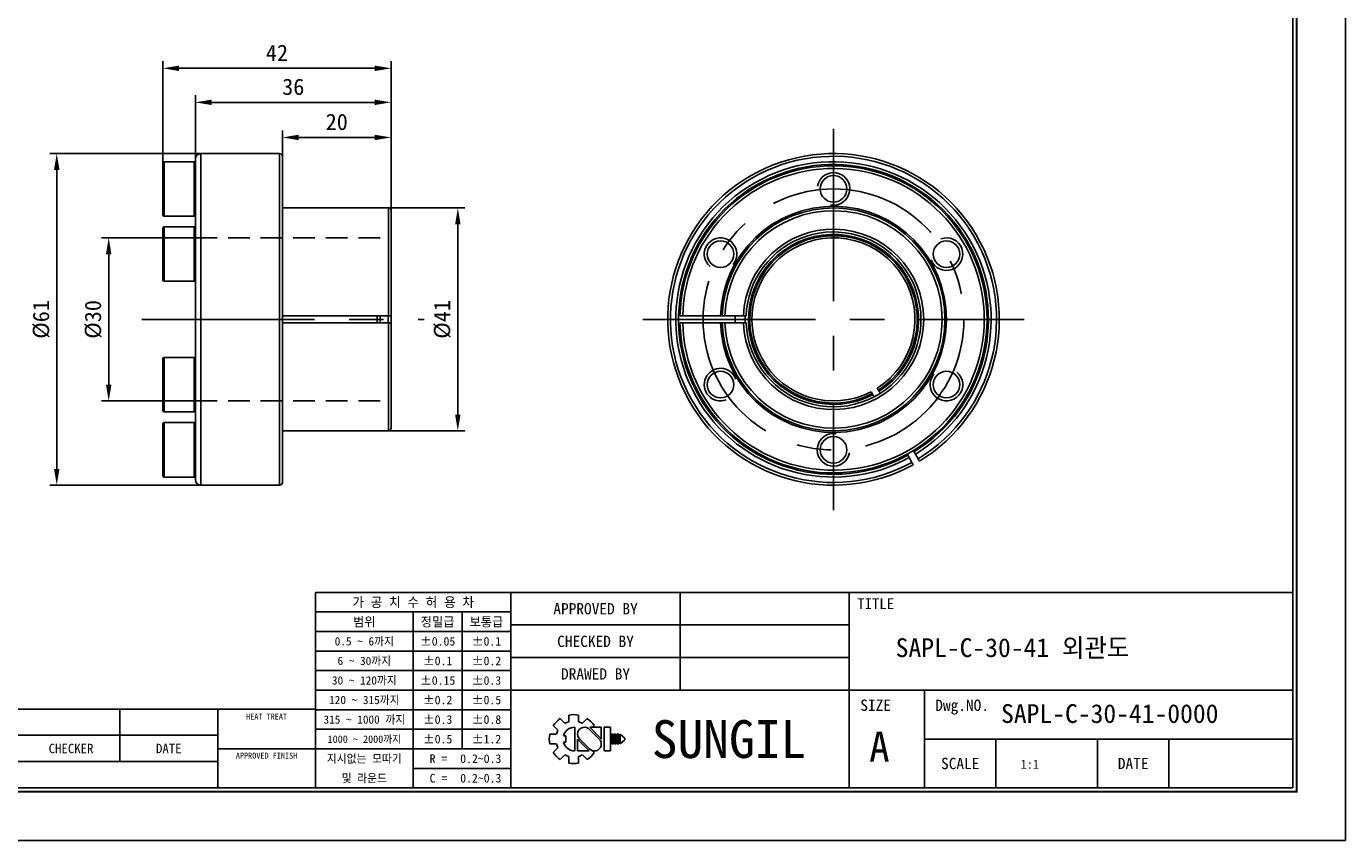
# Model space of a CAD drawing. Header units: millimetres. Extents: x 0 to 411, y 0 to 291.
# Tile 2 of 7: x 168 to 411, y 0 to 150. Entities that reach past the tile are written whole.
import ezdxf
from ezdxf.enums import TextEntityAlignment as Align

# ---------------------------------------------------------------- set-up
doc = ezdxf.new("R2010")
doc.units = ezdxf.units.MM
doc.linetypes.add('CENTER', pattern=[50.8, 31.75, -6.35, 6.35, -6.35])
doc.linetypes.add('DASHED', pattern=[0.75, 0.5, -0.25])
doc.layers.get('DEFPOINTS').update_dxf_attribs({"linetype": 'CONTINUOUS'})
for name, color, linetype in [('hidden', 2, 'DASHED'), ('L1', 7, 'CONTINUOUS'), ('OUTLINE', 7, 'CONTINUOUS'), ('xm_center', 1, 'CENTER'), ('xm_thread', 5, 'CONTINUOUS')]:
    doc.layers.add(name, color=color, linetype=linetype)
doc.dimstyles.get("Standard").update_dxf_attribs({"dimtxt": 3, "dimasz": 3, "dimexe": 1.3, "dimexo": 0, "dimgap": 1.3, "dimtad": 1, "dimdec": 3, "dimzin": 11, "dimdsep": 46, "dimtxsty": 'Standard', "dimcen": 0, "dimclrd": 5, "dimclre": 5, "dimclrt": 3, "dimadec": 0, "dimazin": 0, "dimtfac": 0.6, "dimtdec": 3, "dimtmove": 0, "dimatfit": 3, "dimfxl": 0, "dimtolj": 1, "dimtzin": 11, "dimarcsym": 0})

# ---------------------------------------------------------------- blocks, each defined once
blk = doc.blocks.new('표제란')
at = {"layer": 'L1', "color": 0}
for p, q in [((297, 0), (297, 210)), ((0, 0), (297, 0))]:
    blk.add_line(p, q, dxfattribs=at)
at = {"layer": 'L1'}
for p, q in [((290, 33), (160, 33)), ((160, 33), (160, 7)), ((186, 33), (186, 7)), ((208.5, 33), (208.5, 20)), ((231, 33), (231, 7)), ((186, 30.4), (160, 30.4)), ((173, 30.4), (173, 7)), ((179.5, 30.4), (179.5, 12.2)), ((231, 28.67), (186, 28.67)), ((186, 27.8), (160, 27.8)), ((186, 25.2), (160, 25.2)), ((231, 24.33), (186, 24.33)), ((186, 22.6), (160, 22.6)), ((186, 20), (160, 20)), ((290, 20), (186, 20)), ((241, 20), (241, 7)), ((160, 17.5), (62, 17.5)), ((134, 17.5), (134, 10.5)), ((147, 17.5), (147, 7)), ((186, 17.4), (160, 17.4)), ((192.55, 16.22), (193.17, 15.6)), ((193.7, 16.69), (193.7, 15.81)), ((195, 16.69), (195, 15.81)), ((195.52, 15.6), (196.14, 16.22)), ((186, 14.8), (160, 14.8)), ((191.15, 14.15), (192.03, 14.15)), ((191.15, 14.15), (192.03, 14.15)), ((191.63, 15.3), (192.25, 14.68)), ((194.5, 15.08), (194.5, 11.92)), ((197.74, 13.5), (196.41, 14.83)), ((198.02, 13.53), (196.47, 15.08)), ((196.47, 15.08), (198.02, 15.08)), ((196.84, 15.08), (197.06, 15.3)), ((198.02, 15.08), (198.02, 13.5)), ((198.39, 15.08), (198.39, 11.92)), ((198.39, 15.08), (199.26, 15.08)), ((199.26, 15.08), (199.26, 11.92)), ((199.41, 14.15), (199.41, 12.85)), ((199.41, 14.15), (199.62, 14.15)), ((199.62, 14.15), (199.62, 12.85)), ((199.78, 14.15), (199.78, 12.85)), ((199.78, 14.15), (199.99, 14.15)), ((199.99, 14.15), (199.99, 12.85)), ((200.14, 14.15), (200.14, 12.85)), ((200.14, 14.15), (200.36, 14.15)), ((200.36, 14.15), (200.36, 12.85)), ((200.51, 14.15), (200.51, 12.85)), ((200.51, 14.15), (201.16, 13.61)), ((147, 14), (62, 14)), ((191.15, 12.85), (192.03, 12.85)), ((191.63, 11.7), (192.25, 12.32)), ((192.98, 13.93), (193.28, 13.93)), ((192.98, 13.07), (193.28, 13.07)), ((193.28, 13.93), (193.28, 13.07)), ((194.86, 13.5), (194.86, 11.92)), ((194.86, 13.47), (196.42, 11.92)), ((195.14, 13.5), (196.47, 12.17)), ((199.41, 12.85), (199.62, 12.85)), ((199.78, 12.85), (199.99, 12.85)), ((200.14, 12.85), (200.36, 12.85)), ((201.16, 13.39), (200.51, 12.85)), ((201.16, 13.61), (201.16, 13.5)), ((201.16, 13.61), (201.16, 13.39)), ((201.16, 13.5), (201.16, 13.39)), ((290, 13.5), (241, 13.5)), ((250.5, 13.5), (250.5, 7)), ((264, 13.5), (264, 7)), ((273.5, 13.5), (273.5, 7)), ((147, 12.2), (160, 12.2)), ((186, 12.2), (160, 12.2)), ((192.55, 10.78), (193.17, 11.4)), ((193.7, 11.19), (193.7, 10.31)), ((194.86, 11.92), (196.42, 11.92)), ((195, 11.19), (195, 10.31)), ((195.52, 11.4), (196.14, 10.78)), ((196.79, 11.98), (197.06, 11.7)), ((198.39, 11.92), (199.26, 11.92)), ((147, 10.5), (62, 10.5)), ((186, 9.6), (173, 9.6))]:
    blk.add_line(p, q, dxfattribs=at)
at = {"layer": 'L1', "const_width": 0.25}
blk.add_lwpolyline([(290.5, 6.5), (290.5, 203.5), (10, 203.5), (10, 6.5)], close=True, dxfattribs=at)
at = {"layer": 'L1'}
blk.add_lwpolyline([(290, 7), (290, 203), (10.5, 203), (10.5, 7)], close=True, dxfattribs=at)
for centre, radius, start, end in [((194.35, 13.5), 3.26, 123.4943, 146.5057), ((194.35, 13.5), 2.4, 105.6872, 119.3128), ((194.35, 13.5), 3.26, 78.4943, 101.5057), ((194.35, 13.5), 2.4, 60.6872, 74.3128), ((194.35, 13.5), 3.26, 33.4943, 56.5057), ((194.35, 13.5), 3.26, 168.4943, 191.5057), ((194.35, 13.5), 2.4, 150.6872, 164.3128), ((194.5, 13.5), 1.58, 90, 164.0671), ((195.78, 14.16), 0.919, 43.2202, 225.8282), ((194.35, 13.5), 2.4, 195.6872, 209.3128), ((194.5, 13.5), 1.58, 195.9329, 270), ((197.1, 12.84), 0.919, 223.2202, 45.8282), ((194.35, 13.5), 3.26, 213.4943, 236.5057), ((194.35, 13.5), 2.4, 240.6872, 254.3128), ((194.35, 13.5), 2.4, 285.6872, 299.3128), ((194.35, 13.5), 3.26, 303.4943, 326.5057), ((194.35, 13.5), 3.26, 258.4943, 281.5057)]:
    blk.add_arc(centre, radius, start, end, dxfattribs=at)
for p in [(208.5, 28.67), (208.5, 24.33)]:
    blk.add_point(p, dxfattribs=at)
for s, height, p in [('가 공 치 수 허 용 차', 1.3, (173, 31.7)), ('APPROVED BY', 1.5, (197.25, 30.83)), ('TITLE', 1.444, (234.5, 31.5)), ('범위', 1.25, (166.5, 29.1)), ('정밀급', 1.25, (176.25, 29.1)), ('보통급', 1.25, (182.75, 29.1)), ('0.5 ~ 6까지', 1.1, (166.5, 26.5)), ('%%P0.05', 1.15, (176.25, 26.5)), ('%%P0.1', 1.15, (182.75, 26.5)), ('CHECKED BY', 1.5, (197.25, 26.5)), ('6 ~ 30까지', 1.1, (166.5, 23.9)), ('%%P0.1', 1.15, (176.25, 23.9)), ('%%P0.2', 1.15, (182.75, 23.9)), ('DRAWED BY', 1.5, (197.25, 22.17)), ('30 ~ 120까지', 1.1, (166.5, 21.3)), ('%%P0.15', 1.15, (176.25, 21.3)), ('%%P0.3', 1.15, (182.75, 21.3)), ('120 ~ 315까지', 1.1, (166.5, 18.7)), ('%%P0.2', 1.15, (176.25, 18.7)), ('%%P0.5', 1.15, (182.75, 18.7)), ('SIZE', 1.5, (234.5, 18)), ('Dwg.NO.', 1.5, (246, 18)), ('HEAT TREAT', 0.8, (153.5, 16.5)), ('315 ~ 1000 까지', 1.1, (166.5, 16.1)), ('%%P0.3', 1.15, (176.25, 16.1)), ('%%P0.8', 1.15, (182.75, 16.1)), ('SUNGIL', 5.032, (215, 13.5)), ('1000 ~ 2000까지', 0.99, (166.5, 13.49)), ('%%P0.5', 1.15, (176.25, 13.5)), ('%%P1.2', 1.15, (182.75, 13.5)), ('A', 4, (235, 12.5)), ('CHECKER', 1.25, (127.5, 12.25)), ('DATE', 1.25, (140.5, 12.25)), ('APPROVED FINISH', 0.8, (153.5, 11.3)), ('지시없는 모따기', 1.1, (166.5, 10.9)), ('R = ', 1.15, (176.75, 10.9)), ('SCALE', 1.5, (245.75, 10.25)), ('DATE', 1.5, (268.75, 10.25)), ('및 라운드', 1.1, (166.5, 8.3)), ('C = ', 1.15, (176.75, 8.3))]:
    blk.add_text(s, height=height, dxfattribs=at).set_placement(p, align=Align.MIDDLE_CENTER)
for tag, p in [('필렛', (179.25, 10.9)), ('모따기', (179.25, 8.3))]:
    blk.add_attdef(tag, text='', height=1.15, dxfattribs=at).set_placement(p, align=Align.MIDDLE_LEFT)
at = {"layer": 'OUTLINE', "ltscale": 0.5}
for tag, p, height in [('TITLE', (237.17, 24.41), 2.5), ('도번', (251.18, 15.64), 2.5), ('SCALE', (253.78, 9.55), 1.2), ('DATE', (277.02, 9.51), 1.2)]:
    blk.add_attdef(tag, p, '', height=height, dxfattribs=at)
blk = doc.blocks.new('*D48')
at = {"layer": 'DEFPOINTS', "color": 0}
for p in [(199.27, 110.88), (183.32, 80.88), (199.27, 80.88)]:
    blk.add_point(p, dxfattribs=at)
at = {"layer": 'OUTLINE', "color": 5, "lineweight": -2}
for p, q in [((199.27, 110.88), (182.02, 110.88)), ((183.32, 107.88), (183.32, 83.88)), ((199.27, 80.88), (182.02, 80.88))]:
    blk.add_line(p, q, dxfattribs=at)
at = {"layer": 'OUTLINE', "color": 5}
for points in [[(182.82, 107.88), (183.82, 107.88), (183.32, 110.88)], [(182.82, 83.88), (183.82, 83.88), (183.32, 80.88)]]:
    blk.add_solid(points, dxfattribs=at)
at = {"layer": 'OUTLINE', "color": 3, "insert": (180.48, 95.88), "char_height": 3, "attachment_point": 5, "rotation": 90}
blk.add_mtext('\\A1;%%c30', dxfattribs=at)
blk = doc.blocks.new('*D49')
at = {"layer": 'DEFPOINTS', "color": 0}
for p in [(200.27, 126.38), (173.76, 65.38), (200.27, 65.38)]:
    blk.add_point(p, dxfattribs=at)
at = {"layer": 'OUTLINE', "color": 5, "lineweight": -2}
for p, q in [((200.27, 126.38), (172.46, 126.38)), ((173.76, 123.38), (173.76, 68.38)), ((200.27, 65.38), (172.46, 65.38))]:
    blk.add_line(p, q, dxfattribs=at)
at = {"layer": 'OUTLINE', "color": 5}
for points in [[(173.26, 123.38), (174.26, 123.38), (173.76, 126.38)], [(173.26, 68.38), (174.26, 68.38), (173.76, 65.38)]]:
    blk.add_solid(points, dxfattribs=at)
at = {"layer": 'OUTLINE', "color": 3, "insert": (170.92, 95.88), "char_height": 3, "attachment_point": 5, "rotation": 90}
blk.add_mtext('\\A1;%%c61', dxfattribs=at)
blk = doc.blocks.new('*D50')
at = {"layer": 'DEFPOINTS', "color": 0}
for p in [(234.77, 116.38), (234.77, 75.38), (247.55, 75.38)]:
    blk.add_point(p, dxfattribs=at)
at = {"layer": 'OUTLINE', "color": 5, "lineweight": -2}
for p, q in [((234.77, 116.38), (248.85, 116.38)), ((247.55, 113.38), (247.55, 78.38)), ((234.77, 75.38), (248.85, 75.38))]:
    blk.add_line(p, q, dxfattribs=at)
at = {"layer": 'OUTLINE', "color": 5}
for points in [[(247.05, 113.38), (248.05, 113.38), (247.55, 116.38)], [(247.05, 78.38), (248.05, 78.38), (247.55, 75.38)]]:
    blk.add_solid(points, dxfattribs=at)
at = {"layer": 'OUTLINE', "color": 3, "insert": (244.71, 95.88), "char_height": 3, "attachment_point": 5, "rotation": 90}
blk.add_mtext('\\A1;%%c41', dxfattribs=at)
blk = doc.blocks.new('*D51')
at = {"layer": 'DEFPOINTS', "color": 0}
for p in [(235.27, 129.35), (215.27, 125.88), (235.27, 115.88)]:
    blk.add_point(p, dxfattribs=at)
at = {"layer": 'OUTLINE', "color": 5, "lineweight": -2}
for p, q in [((215.27, 125.88), (215.27, 130.65)), ((218.27, 129.35), (232.27, 129.35)), ((235.27, 115.88), (235.27, 130.65))]:
    blk.add_line(p, q, dxfattribs=at)
at = {"layer": 'OUTLINE', "color": 5}
for points in [[(218.27, 129.85), (218.27, 128.85), (215.27, 129.35)], [(232.27, 129.85), (232.27, 128.85), (235.27, 129.35)]]:
    blk.add_solid(points, dxfattribs=at)
at = {"layer": 'OUTLINE', "color": 3, "insert": (225.27, 132.19), "char_height": 3, "attachment_point": 5}
blk.add_mtext('\\A1;20', dxfattribs=at)
blk = doc.blocks.new('*D52')
at = {"layer": 'DEFPOINTS', "color": 0}
for p in [(199.27, 135.81), (199.27, 125.38), (235.27, 115.88)]:
    blk.add_point(p, dxfattribs=at)
at = {"layer": 'OUTLINE', "color": 5, "lineweight": -2}
for p, q in [((199.27, 125.38), (199.27, 137.11)), ((235.27, 115.88), (235.27, 137.11)), ((232.27, 135.81), (202.27, 135.81))]:
    blk.add_line(p, q, dxfattribs=at)
at = {"layer": 'OUTLINE', "color": 5}
for points in [[(202.27, 136.31), (202.27, 135.31), (199.27, 135.81)], [(232.27, 136.31), (232.27, 135.31), (235.27, 135.81)]]:
    blk.add_solid(points, dxfattribs=at)
at = {"layer": 'OUTLINE', "color": 3, "insert": (217.27, 138.65), "char_height": 3, "attachment_point": 5}
blk.add_mtext('\\A1;36', dxfattribs=at)
blk = doc.blocks.new('*D53')
at = {"layer": 'DEFPOINTS', "color": 0}
for p in [(193.27, 142.07), (193.27, 124.32), (235.27, 115.88)]:
    blk.add_point(p, dxfattribs=at)
at = {"layer": 'OUTLINE', "color": 5, "lineweight": -2}
for p, q in [((193.27, 124.32), (193.27, 143.37)), ((235.27, 115.88), (235.27, 143.37)), ((232.27, 142.07), (196.27, 142.07))]:
    blk.add_line(p, q, dxfattribs=at)
at = {"layer": 'OUTLINE', "color": 5}
for points in [[(196.27, 142.57), (196.27, 141.57), (193.27, 142.07)], [(232.27, 142.57), (232.27, 141.57), (235.27, 142.07)]]:
    blk.add_solid(points, dxfattribs=at)
at = {"layer": 'OUTLINE', "color": 3, "insert": (214.27, 144.91), "char_height": 3, "attachment_point": 5}
blk.add_mtext('\\A1;42', dxfattribs=at)

msp = doc.modelspace()

# ---------------------------------------------------------------- linework, layer by layer
at = {"layer": 'hidden', "ltscale": 8}
for p, q in [((199.2704, 110.8845), (235.2704, 110.8845)), ((199.2704, 80.8845), (235.2704, 80.8845))]:
    msp.add_line(p, q, dxfattribs=at)
at = {"layer": 'OUTLINE'}
for p, q in [((214.7704, 126.3845), (200.2704, 126.3845)), ((200.2704, 65.3845), (200.2704, 126.3845)), ((214.7704, 65.3845), (214.7704, 126.3845)), ((193.2704, 123.9981), (193.2704, 124.6345)), ((193.2704, 115.1345), (193.2704, 123.9981)), ((199.0204, 124.8845), (193.5204, 124.8845)), ((193.5204, 124.8845), (193.5204, 124.2146)), ((193.5204, 124.2146), (193.5204, 114.8845)), ((199.0204, 124.2146), (199.0204, 124.8845)), ((199.0204, 114.8845), (199.0204, 124.2146)), ((199.2704, 66.3845), (199.2704, 125.3845)), ((215.2704, 65.8845), (215.2704, 125.8845)), ((193.5204, 114.8845), (199.0204, 114.8845)), ((234.7704, 116.3845), (215.2704, 116.3845)), ((234.7704, 116.3845), (234.7704, 96.5345)), ((235.2704, 115.8845), (235.2704, 96.5345)), ((193.2704, 107.8845), (193.2704, 112.6345)), ((199.0204, 112.8845), (193.5204, 112.8845)), ((193.5204, 112.8845), (193.5204, 107.8845)), ((199.0204, 107.8845), (199.0204, 112.8845)), ((193.2704, 103.1345), (193.2704, 107.8845)), ((193.5204, 107.8845), (193.5204, 102.8845)), ((199.0204, 102.8845), (199.0204, 107.8845)), ((193.5204, 102.8845), (199.0204, 102.8845)), ((215.2704, 96.5345), (234.7704, 96.5345)), ((234.7704, 95.2345), (215.2704, 95.2345)), ((232.7143, 95.2345), (232.7143, 96.5345)), ((233.2704, 95.2345), (233.2704, 96.5345)), ((234.7338, 95.2343), (234.7338, 96.5355)), ((234.7704, 95.2345), (234.7704, 75.3845)), ((235.2704, 95.2336), (235.2704, 96.5345)), ((235.2704, 95.2345), (235.2704, 75.8845)), ((288.9261, 96.5345), (295.8786, 96.5345)), ((295.8786, 95.2345), (288.9261, 95.2345)), ((296.679, 96.5345), (300.09, 96.5345)), ((300.09, 95.2345), (296.679, 95.2345)), ((193.2704, 79.7709), (193.2704, 88.6345)), ((199.0204, 88.8845), (193.5204, 88.8845)), ((193.5204, 88.8845), (193.5204, 79.5544)), ((199.0204, 79.5544), (199.0204, 88.8845)), ((324.9245, 82.8846), (325.0458, 82.6745)), ((323.92, 82.0245), (323.7987, 82.2346)), ((193.2704, 79.1345), (193.2704, 79.7709)), ((193.5204, 79.5544), (193.5204, 78.8845)), ((193.5204, 78.8845), (199.0204, 78.8845)), ((199.0204, 78.8845), (199.0204, 79.5544)), ((193.2704, 67.1345), (193.2704, 76.6345)), ((199.0204, 76.8845), (193.5204, 76.8845)), ((193.5204, 76.8845), (193.5204, 66.8845)), ((199.0204, 66.8845), (199.0204, 76.8845)), ((215.2704, 75.3845), (234.7704, 75.3845)), ((330.3518, 70.8842), (330.2268, 71.1008)), ((331.102, 69.5849), (330.6019, 70.4511)), ((331.3526, 71.7508), (331.4777, 71.5342)), ((331.7277, 71.1011), (332.2278, 70.2349)), ((193.5204, 66.8845), (199.0204, 66.8845)), ((200.2704, 65.3845), (214.7704, 65.3845))]:
    msp.add_line(p, q, dxfattribs=at)
at = {"layer": 'OUTLINE', "flags": 128}
msp.add_lwpolyline([(298.5708, 95.2345), (298.5597, 95.7372), (298.5708, 96.5345)], dxfattribs=at)
at = {"layer": 'OUTLINE'}
for centre in [(316.6684, 119.8845), (295.8838, 107.8845), (337.4531, 107.8845), (295.8838, 83.8845), (337.4531, 83.8845), (316.6684, 71.8845)]:
    msp.add_circle(centre, 2.45, dxfattribs=at)
for centre, radius, start, end in [((200.2704, 125.3845), 1, 90, 180), ((214.7704, 125.8845), 0.5, 0, 90), ((316.6684, 95.8845), 30.5, 301.22115, 298.77885), ((193.5204, 124.6345), 0.25, 90, 180), ((199.0204, 124.6345), 0.25, 0, 90), ((316.6684, 95.8845), 30, 301.241506, 298.758494), ((316.6684, 95.8845), 29, 301.284323, 298.715677), ((316.6684, 95.8845), 28.5, 301.306859, 298.693141), ((316.6684, 95.8845), 28.25, 181.318426, 178.681574), ((316.6684, 95.8845), 27.75, 181.342186, 178.657814), ((316.6684, 95.8845), 20.8, 181.790785, 178.209215), ((193.5204, 115.1345), 0.25, 180, 270), ((199.0204, 115.1345), 0.25, 270, 360), ((234.7704, 115.8845), 0.5, 360, 90), ((316.6684, 95.8845), 20.5, 181.817, 178.183), ((316.6684, 95.8845), 20, 181.862441, 178.137559), ((193.5204, 112.6345), 0.25, 90, 180), ((199.0204, 112.6345), 0.25, 0, 90), ((316.6684, 95.8845), 16.5912, 182.245275, 177.754725), ((316.6684, 95.8845), 16.0912, 330, 177.683976), ((316.6684, 95.8845), 15.6424, 302.381532, 297.618468), ((316.6684, 95.8845), 15.4, 302.419047, 297.580953), ((316.6684, 95.8845), 15, 302.483595, 297.516405), ((193.5204, 103.1345), 0.25, 180, 270), ((199.0204, 103.1345), 0.25, 270, 0), ((316.6684, 95.8845), 16.2408, 177.706263, 182.293737), ((316.6684, 95.8845), 16.0912, 182.316001, 330), ((193.5204, 88.6345), 0.25, 90, 180), ((199.0204, 88.6345), 0.25, 0, 90), ((193.5204, 79.1345), 0.25, 180, 270), ((199.0204, 79.1345), 0.25, 270, 0), ((193.5204, 76.6345), 0.25, 90, 180), ((199.0204, 76.6345), 0.25, 0, 90), ((234.7704, 75.8845), 0.5, 270, 0), ((193.5204, 67.1345), 0.25, 180, 270), ((199.0204, 67.1345), 0.25, 270, 0), ((200.2704, 66.3845), 1, 180, 270), ((214.7704, 65.8845), 0.5, 270, 0)]:
    msp.add_arc(centre, radius, start, end, dxfattribs=at)
for points, knots in [([(234.7704, 96.5345), (234.9026, 96.5345), (235.0319, 96.5345), (235.2164, 96.5345), (235.2704, 96.5345), (235.2704, 96.5345)], [0, 0, 0, 0, 0.5, 0.5, 1, 1, 1, 1]), ([(235.2704, 95.2345), (235.2704, 95.2345), (235.2174, 95.2345), (235.0309, 95.2345), (234.9025, 95.2345), (234.7704, 95.2345)], [0, 0, 0, 0, 0.5, 0.5, 1, 1, 1, 1]), ([(288.4259, 96.5345), (288.4259, 96.5345), (288.4802, 96.5345), (288.6649, 96.5345), (288.7956, 96.5345), (288.9261, 96.5345)], [0, 0, 0, 0, 0.5, 0.5, 1, 1, 1, 1]), ([(288.9261, 95.2345), (288.7957, 95.2345), (288.6659, 95.2345), (288.4792, 95.2345), (288.4259, 95.2345), (288.4259, 95.2345)], [0, 0, 0, 0, 0.5, 0.5, 1, 1, 1, 1]), ([(295.8786, 96.5345), (295.9569, 96.5345), (296.0347, 96.5345), (296.1468, 96.5345), (296.1788, 96.5345), (296.1788, 96.5345)], [0, 0, 0, 0, 0.5, 0.5, 1, 1, 1, 1]), ([(296.1788, 95.2345), (296.1788, 95.2345), (296.1462, 95.2345), (296.0353, 95.2345), (295.9569, 95.2345), (295.8786, 95.2345)], [0, 0, 0, 0, 0.5, 0.5, 1, 1, 1, 1]), ([(296.1788, 96.5345), (296.1788, 96.5345), (296.2331, 96.5345), (296.4178, 96.5345), (296.5485, 96.5345), (296.679, 96.5345)], [0, 0, 0, 0, 0.5, 0.5, 1, 1, 1, 1]), ([(296.679, 95.2345), (296.5486, 95.2345), (296.4189, 95.2345), (296.2321, 95.2345), (296.1788, 95.2345), (296.1788, 95.2345)], [0, 0, 0, 0, 0.5, 0.5, 1, 1, 1, 1]), ([(300.09, 96.5345), (300.2274, 96.5345), (300.3634, 96.5345), (300.5495, 96.5345), (300.5992, 96.5345), (300.589, 96.5345)], [0, 0, 0, 0, 0.5, 0.5, 1, 1, 1, 1]), ([(300.589, 95.2345), (300.5992, 95.2345), (300.5494, 95.2345), (300.3634, 95.2345), (300.2275, 95.2345), (300.09, 95.2345)], [0, 0, 0, 0, 0.5, 0.5, 1, 1, 1, 1]), ([(323.7987, 82.2346), (323.7465, 82.325), (323.6946, 82.4149), (323.6198, 82.5444), (323.5985, 82.5813), (323.5985, 82.5813)], [0, 0, 0, 0, 0.5, 0.5, 1, 1, 1, 1]), ([(324.7243, 83.2313), (324.7243, 83.2313), (324.7461, 83.1937), (324.82, 83.0656), (324.8723, 82.9751), (324.9245, 82.8846)], [0, 0, 0, 0, 0.5, 0.5, 1, 1, 1, 1]), ([(325.0458, 82.6745), (325.0646, 82.6419), (325.117, 82.5512), (325.1949, 82.4162), (325.2395, 82.3391), (325.2594, 82.3046)], [0, 0, 0, 0, 0.2364053, 0.65849492, 1, 1, 1, 1]), ([(324.1286, 81.6632), (324.1069, 81.7008), (324.0597, 81.7825), (323.9833, 81.9149), (323.9349, 81.9987), (323.92, 82.0245)], [0, 0, 0, 0, 0.371538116, 0.806896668, 1, 1, 1, 1]), ([(330.6019, 70.4511), (330.5367, 70.564), (330.4718, 70.6764), (330.3785, 70.8381), (330.3518, 70.8842), (330.3518, 70.8842)], [0, 0, 0, 0, 0.5, 0.5, 1, 1, 1, 1]), ([(331.4777, 71.5342), (331.4777, 71.5342), (331.5048, 71.4872), (331.5971, 71.3273), (331.6625, 71.2141), (331.7277, 71.1011)], [0, 0, 0, 0, 0.5, 0.5, 1, 1, 1, 1]), ([(331.3521, 69.1517), (331.3521, 69.1517), (331.3249, 69.1988), (331.2326, 69.3587), (331.1673, 69.4718), (331.102, 69.5849)], [0, 0, 0, 0, 0.5, 0.5, 1, 1, 1, 1]), ([(332.2278, 70.2349), (332.293, 70.1219), (332.3579, 70.0096), (332.4513, 69.8479), (332.4779, 69.8017), (332.4779, 69.8017)], [0, 0, 0, 0, 0.5, 0.5, 1, 1, 1, 1])]:
    msp.add_open_spline(points, degree=3, knots=knots, dxfattribs=at)
at = {"layer": 'xm_center'}
for p, q in [((316.6684, 130.9595), (316.6684, 60.8095)), ((189.433, 95.8845), (241.373, 95.8845)), ((281.5934, 95.8845), (351.7434, 95.8845))]:
    msp.add_line(p, q, dxfattribs=at)
msp.add_circle((316.6684, 95.8845), 24, dxfattribs=at)
at = {"layer": 'xm_thread'}
for centre, start, end in [((316.6684, 119.8845), 260, 170), ((295.8838, 107.8845), 320, 230), ((337.4531, 107.8845), 200, 110), ((295.8838, 83.8845), 20, 290), ((337.4531, 83.8845), 140, 50), ((316.6684, 71.8845), 80, 350)]:
    msp.add_arc(centre, 3, start, end, dxfattribs=at)

# ---------------------------------------------------------------- block references
at = {"layer": 'OUTLINE'}
ref = msp.add_blockref('표제란', (0, 0), dxfattribs=dict(at, xscale=1.38346610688, yscale=1.38346610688, zscale=1.38346610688))
ref.add_attrib('SCALE', '1:1', (351.0975, 13.2156), dxfattribs={"ltscale": 0.5, "height": 1.66016})
ref.add_attrib('도번', 'SAPL-C-30-41-0000', (347.5006, 21.6408), dxfattribs={"ltscale": 0.5, "height": 3.458665})
ref.add_attrib('TITLE', 'SAPL-C-30-41 외관도', (328.1107, 33.7647), dxfattribs={"ltscale": 0.5, "height": 3.458665})
ref.add_attrib('필렛', '0.2~0.3', dxfattribs={"layer": 'L1', "height": 1.59099}).set_placement((247.9863, 15.0798), align=Align.MIDDLE_LEFT)
ref.add_attrib('모따기', '0.2~0.3', dxfattribs={"layer": 'L1', "height": 1.59099}).set_placement((247.9863, 11.4828), align=Align.MIDDLE_LEFT)

# ---------------------------------------------------------------- dimensions: what is measured, and where the dimension line sits
for base, p1, p2, picture, middle in [((193.2704, 142.0676), (235.2704, 115.8845), (193.2704, 124.3163), '*D53', (214.2704, 144.9075)), ((199.2704, 135.8144), (235.2704, 115.8845), (199.2704, 125.3845), '*D52', (217.2704, 138.6524)), ((235.2704, 129.3531), (215.2704, 125.8845), (235.2704, 115.8845), '*D51', (225.2704, 132.191))]:
    dim = msp.add_linear_dim(base=base, p1=p1, p2=p2, dimstyle='Standard', dxfattribs=at)
    dim.commit()
    dim.dimension.update_dxf_attribs({"geometry": picture, "text_midpoint": middle})
for base, p1, p2, picture, middle in [((173.7588, 65.3845), (200.2704, 126.3845), (200.2704, 65.3845), '*D49', (170.9168, 95.8845)), ((247.5524, 75.3845), (234.7704, 116.3845), (234.7704, 75.3845), '*D50', (244.7104, 95.8845)), ((183.3189, 80.8845), (199.2704, 110.8845), (199.2704, 80.8845), '*D48', (180.4809, 95.8845))]:
    dim = msp.add_linear_dim(base=base, p1=p1, p2=p2, angle=90, text='%%c<>', dimstyle='Standard', dxfattribs=at)
    dim.commit()
    dim.dimension.update_dxf_attribs({"geometry": picture, "text_midpoint": middle})

doc.saveas('drawing.dxf')
